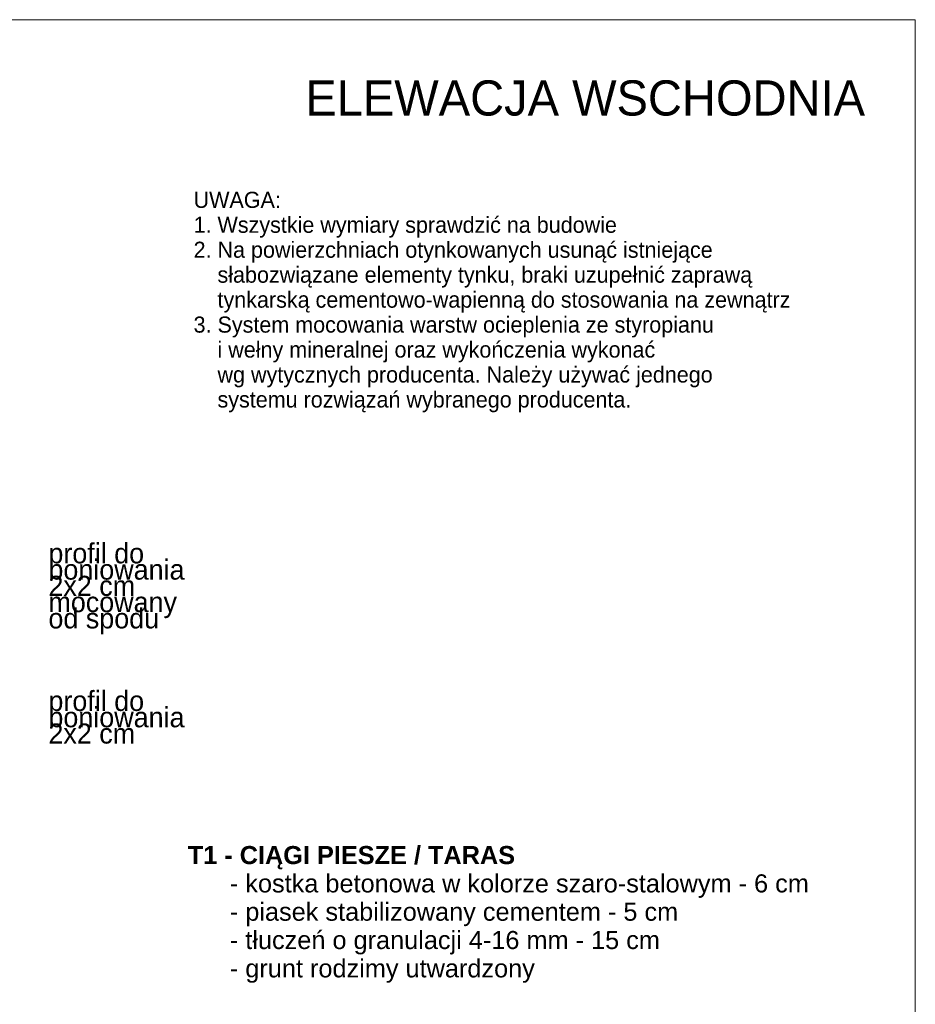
# Model space of a CAD drawing. Extents: x -366324 to -207045, y 68808 to 138616.
# Tile 93 of 170: x -283976 to -275071, y 88364 to 98158. Entities that reach past the tile are written whole.
import ezdxf

# ---------------------------------------------------------------- set-up
doc = ezdxf.new("R2010")
doc.units = 0
doc.header["$MEASUREMENT"] = 0
for name, color, linetype, lineweight in [('A-Opisy_Nr_Pióra__21', 7, 'Continuous', 9), ('Arch opisy_Nr_Pióra__1', 7, 'Continuous', 25), ('Arch opisy_Nr_Pióra__21', 7, 'Continuous', 9), ('ARCH TABELA_Nr_Pióra__21', 7, 'Continuous', 9)]:
    doc.layers.add(name, color=color, linetype=linetype, lineweight=lineweight)
doc.styles.add('GENERATED_STYLE_2', font='txt')
doc.styles.add('GENERATED_STYLE_4', font='txt')
doc.styles.add('GENERATED_STYLE_5', font='txt')
doc.styles.add('GENERATED_STYLE_7', font='txt')

msp = doc.modelspace()

# ---------------------------------------------------------------- linework, layer by layer
at = {"layer": 'ARCH TABELA_Nr_Pióra__21', "linetype": 'Continuous'}
for p, q in [((-315821.4, 98158.4), (-275071.4, 98158.4)), ((-275071.4, 98158.4), (-275071.4, 69708.4))]:
    msp.add_line(p, q, dxfattribs=at)

# ---------------------------------------------------------------- texts
at = {"layer": 'A-Opisy_Nr_Pióra__21', "linetype": 'Continuous', "char_height": 200, "width": 2048.01, "attachment_point": 4, "style": 'GENERATED_STYLE_2'}
for s, insert, line_spacing_factor in [('{profil do boniowania\\P2x2 cm mocowany \\Pod spodu}', (-283690.5, 92496.9), 0.48534), ('{profil do boniowania\\P2x2 cm}', (-283690.5, 91218.7), 0.486739)]:
    msp.add_mtext(s, dxfattribs=dict(at, insert=insert, line_spacing_factor=line_spacing_factor))
at = {"layer": 'Arch opisy_Nr_Pióra__1', "linetype": 'Continuous', "insert": (-282247.2, 94252.3), "char_height": 160, "width": 6675.775, "attachment_point": 7, "line_spacing_factor": 0.930668, "style": 'GENERATED_STYLE_7'}
msp.add_mtext('{UWAGA:\\P1. Wszystkie wymiary sprawdzić na budowie\\P2. Na powierzchniach otynkowanych usunąć istniejące  \\P    słabozwiązane elementy tynku, braki uzupełnić zaprawą \\P    tynkarską cementowo-wapienną do stosowania na zewnątrz\\P3. System mocowania warstw ocieplenia ze styropianu \\P    i wełny mineralnej oraz wykończenia wykonać \\P    wg wytycznych producenta. Należy używać jednego \\P    systemu rozwiązań wybranego producenta.}', dxfattribs=at)
at = {"layer": 'Arch opisy_Nr_Pióra__21', "linetype": 'Continuous', "insert": (-275571.4, 97554.9), "char_height": 350, "attachment_point": 3, "style": 'GENERATED_STYLE_5'}
msp.add_mtext('{ELEWACJA WSCHODNIA}', dxfattribs=at)
at = {"layer": 'Arch opisy_Nr_Pióra__21', "linetype": 'Continuous', "insert": (-282305.6, 89938.9), "char_height": 180, "width": 6605.271, "attachment_point": 1, "line_spacing_factor": 0.938633, "style": 'GENERATED_STYLE_4'}
msp.add_mtext('\\A1;{\\fArial|b1|i0|c0|p38;T1 - CIĄGI PIESZE / TARAS\\P\\fArial|b0|i0|c0|p38;      - kostka betonowa w kolorze szaro-stalowym - 6 cm\\P      - piasek stabilizowany cementem - 5 cm \\P      - tłuczeń o granulacji 4-16 mm - 15 cm\\P      - grunt rodzimy utwardzony}', dxfattribs=at)

doc.saveas('drawing.dxf')
